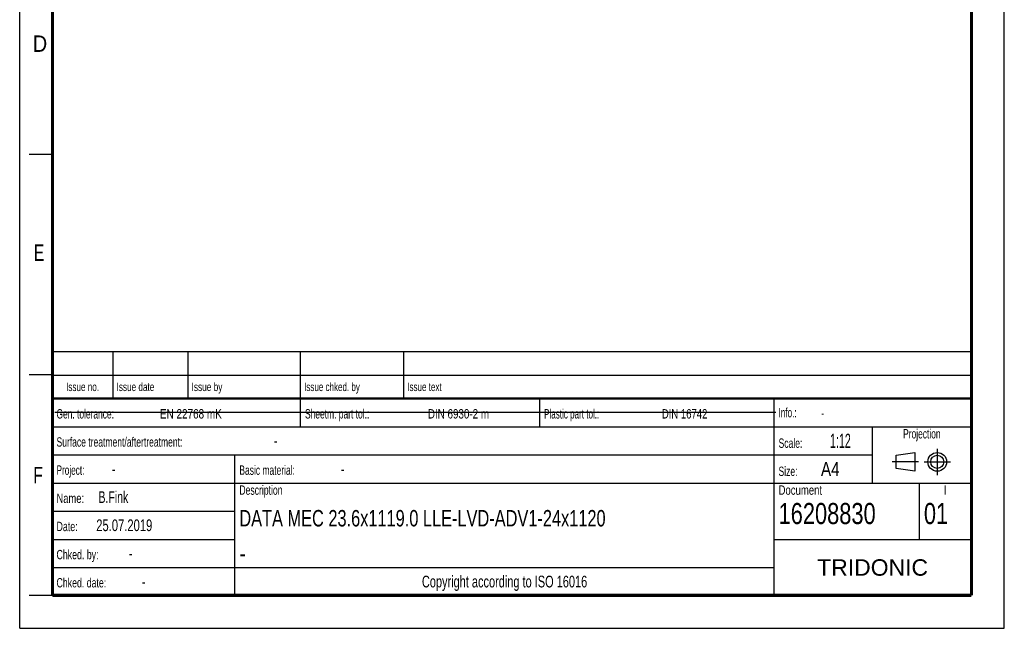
# Model space of a CAD drawing. Header units: millimetres. Extents: x 0 to 210, y 0 to 297.
# Tile 1 of 73: x 0 to 210, y 0 to 130. Entities that reach past the tile are written whole.
import ezdxf
from ezdxf.enums import TextEntityAlignment as Align

# ---------------------------------------------------------------- set-up
doc = ezdxf.new("R2010")
doc.units = ezdxf.units.MM
doc.header["$LTSCALE"] = 19.36
doc.linetypes.add('CENTER', pattern=[0.6, 0.375, -0.075, 0.075, -0.075])
doc.layers.get('0').update_dxf_attribs({"linetype": 'CONTINUOUS'})
doc.layers.add('DEFAULT_1', color=7, linetype='CENTER')
doc.layers.add('Z_NOTICE', color=7, linetype='CONTINUOUS')
doc.styles.get("Standard").update_dxf_attribs({"font": 'txt', "width": 0.7})
doc.styles.add('TEXTSTYLE_2', font='txt', dxfattribs={"width": 0.75})
doc.styles.add('TEXTSTYLE_5', font='arial.ttf')

# ---------------------------------------------------------------- blocks, each defined once
blk = doc.blocks.new('PROJEKTIONSMETHODE_BL0', base_point=(192.31, 35.47))
at = {"color": 2, "linetype": 'CONTINUOUS'}
for p, q in [((186.91, 36.87), (190.91, 37.47)), ((186.91, 34.07), (186.91, 36.87)), ((190.91, 37.47), (190.91, 33.47)), ((190.91, 33.47), (186.91, 34.07))]:
    blk.add_line(p, q, dxfattribs=at)
for radius in [2, 1.4]:
    blk.add_circle((195.71, 35.47), radius, dxfattribs=at)
at = {"layer": 'DEFAULT_1', "color": 2, "linetype": 'CENTER'}
for p, q in [((195.71, 38.27), (195.71, 32.67)), ((191.71, 35.47), (186.11, 35.47)), ((192.91, 35.47), (198.5, 35.47))]:
    blk.add_line(p, q, dxfattribs=at)

msp = doc.modelspace()

# ---------------------------------------------------------------- linework, layer by layer
at = {"color": 2, "linetype": 'CONTINUOUS'}
for p, q in [((0, 0), (0, 297)), ((210, 0), (210, 297)), ((7, 101), (2, 101)), ((6.913619, 48.960154), (6.913619, 58.960154)), ((6.913619, 58.960154), (202.913619, 58.960154)), ((19.913619, 48.960154), (19.913619, 58.960154)), ((35.913619, 48.960154), (35.913619, 58.960154)), ((59.913619, 48.960154), (59.913619, 58.960154)), ((81.913619, 48.960154), (81.913619, 58.960154)), ((202.913619, 48.960154), (202.913619, 58.960154)), ((7, 54), (2, 54)), ((6.913619, 53.960154), (202.913619, 53.960154)), ((6.913546, 6.960131), (6.913546, 48.960131)), ((6.913546, 48.960131), (202.913546, 48.960131)), ((6.913619, 48.960154), (202.913619, 48.960154)), ((59.913546, 42.960131), (59.913546, 48.960131)), ((110.913546, 42.960131), (110.913546, 48.960131)), ((160.913546, 6.960131), (160.913546, 48.960131)), ((202.913546, 6.960131), (202.913546, 48.960131)), ((6.913546, 42.960131), (202.913546, 42.960131)), ((181.913546, 30.960131), (181.913546, 42.960131)), ((6.913546, 36.960131), (181.913546, 36.960131)), ((45.913546, 6.960131), (45.913546, 36.960131)), ((6.913546, 30.960131), (202.913546, 30.960131)), ((191.913546, 18.960131), (191.913546, 30.960131)), ((6.913546, 24.960131), (45.913546, 24.960131)), ((6.913546, 18.960131), (45.913546, 18.960131)), ((160.913546, 18.960131), (202.913546, 18.960131)), ((6.913546, 12.960131), (160.913546, 12.960131)), ((7, 7), (2, 7)), ((6.913546, 6.960131), (202.913546, 6.960131)), ((0, 0), (210, 0))]:
    msp.add_line(p, q, dxfattribs=at)
at = {"color": 7, "linetype": 'CONTINUOUS'}
msp.add_line((7.468119, 46.04239), (161.268119, 46.04239), dxfattribs=at)
for points, const_width in [([(7, 7), (7, 290)], 0.7), ([(203, 7), (203, 290)], 0.7), ([(7, 49), (203, 49)], 0.5), ([(7, 7), (203, 7)], 0.7)]:
    msp.add_lwpolyline(points, dxfattribs=dict(at, const_width=const_width))

# ---------------------------------------------------------------- block references
at = {"color": 2, "linetype": 'CONTINUOUS'}
msp.add_blockref('PROJEKTIONSMETHODE_BL0', (192.305085, 35.469747), dxfattribs=at)

# ---------------------------------------------------------------- texts
at = {"color": 5, "linetype": 'CONTINUOUS', "style": 'TEXTSTYLE_2'}
for s, width, p in [('D', 0.904762, (2.807294, 122.85717)), ('E', 0.714286, (3.002453, 78.302471)), ('F', 0.714286, (2.922192, 30.897042))]:
    msp.add_text(s, height=3.5, dxfattribs=dict(at, width=width)).set_placement(p)
at = {"layer": 'Z_NOTICE', "color": 5, "linetype": 'CONTINUOUS', "style": 'TEXTSTYLE_2'}
for s, height, width, p in [('Issue date ', 1.8, 0.725108, (20.663619, 50.560154)), ('Issue by ', 1.8, 0.732804, (36.663619, 50.560154)), ('Issue chked. by', 1.8, 0.711111, (60.663619, 50.560154)), ('Issue text ', 1.8, 0.712121, (82.663619, 50.560154)), ('Gen. tolerance:', 2, 0.669841, (7.851046, 44.710131)), ('EN 22768 mK', 2, 0.792208, (29.91057, 44.710131)), ('Sheetm. part tol.:', 2, 0.67328, (60.851046, 44.710131)), ('DIN 6930-2 m', 2, 0.78373, (87.053427, 44.710131)), ('Plastic part tol.:', 2, 0.642857, (111.851046, 44.710131)), ('DIN 16742', 2, 0.759259, (136.958189, 44.710131)), ('Info.: ', 2, 0.64966, (161.851046, 44.960131)), ('Surface treatment/aftertreatment: ', 2, 0.681373, (7.851046, 38.710131)), ('Scale:  ', 2, 0.684524, (161.851046, 38.460131)), ('1:12', 3, 0.571429, (172.803427, 38.460131)), ('-', 2.5, 0.714286, (54.184379, 38.710131)), ('Project: ', 2, 0.656085, (7.851046, 32.710131)), ('-', 2.5, 0.714286, (19.66057, 32.710131)), ('Basic material: ', 2, 0.675595, (46.851046, 32.710131)), ('-', 2.5, 0.714286, (68.470094, 32.710131)), ('Size: ', 2, 0.678571, (161.851046, 32.460131)), (' A4', 3, 0.809524, (169.993903, 32.460131)), ('B.Fink', 2.5, 0.670635, (16.803427, 26.710131)), ('Description', 2, 0.688312, (46.851046, 28.460131)), ('Document', 2, 0.761905, (161.851046, 28.460131)), ('Name: ', 2, 0.746032, (7.851046, 26.710131)), ('16208830', 4.5, 0.77381, (161.851046, 22.210131)), ('01', 4.5, 0.77381, (192.851046, 22.210131)), ('25.07.2019', 2.5, 0.714286, (16.327237, 20.710131)), ('Date: ', 2, 0.706349, (7.851046, 20.710131)), ('Chked. by: ', 2, 0.701299, (7.851046, 14.710131)), ('-', 2.5, 0.714286, (23.279618, 14.710131)), ('Chked. date: ', 2, 0.699634, (7.851046, 8.710131)), ('-', 2.5, 0.714286, (26.041522, 8.710131))]:
    msp.add_text(s, height=height, dxfattribs=dict(at, width=width)).set_placement(p)
for s, height, width, p in [('Issue no.', 1.8, 0.719577, (13.413619, 50.560154)), ('Projection', 2, 0.671429, (192.413546, 40.460131)), ('I', 2, 0.833333, (197.413546, 28.460131)), ('Copyright according to ISO 16016', 2.5, 0.700149, (103.413546, 8.710131))]:
    msp.add_text(s, height=height, dxfattribs=dict(at, width=width)).set_placement(p, align=Align.CENTER)
at = {"layer": 'Z_NOTICE', "color": 5, "linetype": 'CONTINUOUS', "width": 0.714286}
msp.add_text('-', height=1.8, dxfattribs=at).set_placement((170.946284, 44.960131))
at = {"layer": 'Z_NOTICE', "color": 7, "linetype": 'CONTINUOUS', "width": 0.745064}
msp.add_text('DATA MEC 23.6x1119.0 LLE-LVD-ADV1-24x1120', height=3.5, dxfattribs=at).set_placement((46.851046, 21.710131))
at = {"layer": 'Z_NOTICE', "color": 7, "linetype": 'CONTINUOUS', "style": 'TEXTSTYLE_2', "width": 0.904762}
msp.add_text('-', height=3.5, dxfattribs=at).set_placement((46.851046, 14.210131))
at = {"layer": 'Z_NOTICE', "color": 5, "linetype": 'CONTINUOUS', "style": 'TEXTSTYLE_5'}
msp.add_text('TRIDONIC', height=3.5, dxfattribs=at).set_placement((181.913546, 11.210131), align=Align.CENTER)

doc.saveas('drawing.dxf')
